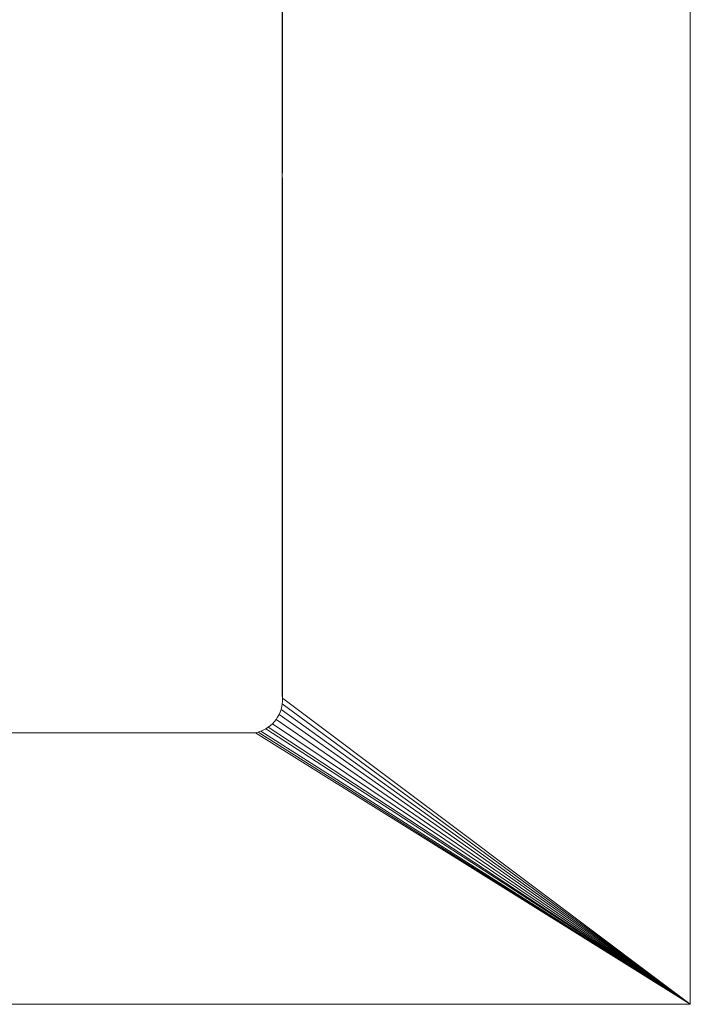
# Model space of a CAD drawing. Header units: millimetres. Extents: x -340 to 380, y -261 to 212.
# Tile 19 of 20: x 200 to 380, y -261 to 4. Entities that reach past the tile are written whole.
import ezdxf

# ---------------------------------------------------------------- set-up
doc = ezdxf.new("R2010")
doc.units = ezdxf.units.MM
doc.layers.add('LUCIDO_1', color=1, linetype='Continuous', lineweight=20, true_color=0xff0000)

# ---------------------------------------------------------------- blocks, each defined once
blk = doc.blocks.new('Group')
at = {"layer": 'LUCIDO_1', "color": 190, "linetype": 'Continuous', "lineweight": 15, "true_color": 0x6600ff, "transparency": 33554687}
for points in [[(380, -261, 500.11), (380, 212, 500.11), (270.27, 102.75, 500.11), (270.2, -178, 500.11)], [(270.28, -179.51, 488.11), (270.2, 102, 488.11), (270.27, 102.75, 488.11), (380, 212, 488.11)], [(380, 212, 488.11), (380, -261, 488.11), (270.22, -180.26, 488.11), (270.28, -179.51, 488.11)], [(380, 212, 488.11), (380, 212, 500.11), (380, -261, 500.11), (380, -261, 488.11), (380, 212, 488.11)], [(270.27, 102.75, 500.11), (270.2, 102, 500.11), (270.2, -178, 500.11)], [(270.2, 102, 488.11), (270.28, -179.51, 488.11), (270.27, -178.75, 488.11)], [(270.27, -178.75, 488.11), (270.2, -178, 488.11), (270.2, 102, 488.11)], [(270.2, 102, 500.11), (270.2, 102, 488.11), (270.2, -178, 488.11), (270.2, -178, 500.11), (270.2, 102, 500.11)], [(270.2, -178, 500.11), (270.27, -178.75, 500.11), (380, -261, 500.11)], [(270.27, -178.75, 488.11), (270.27, -178.75, 500.11), (270.2, -178, 500.11), (270.2, -178, 488.11), (270.27, -178.75, 488.11)], [(270.28, -179.51, 500.11), (270.22, -180.26, 500.11), (380, -261, 500.11)], [(270.22, -180.26, 488.11), (270.22, -180.26, 500.11), (270.28, -179.51, 500.11), (270.28, -179.51, 488.11), (270.22, -180.26, 488.11)], [(380, -261, 500.11), (270.27, -178.75, 500.11), (270.28, -179.51, 500.11)], [(270.28, -179.51, 488.11), (270.28, -179.51, 500.11), (270.27, -178.75, 500.11), (270.27, -178.75, 488.11), (270.28, -179.51, 488.11)], [(269.67, -182.45, 500.11), (269.37, -183.14, 500.11), (380, -261, 500.11)], [(380, -261, 488.11), (269.37, -183.14, 488.11), (269.67, -182.45, 488.11)], [(269.37, -183.14, 488.11), (269.37, -183.14, 500.11), (269.67, -182.45, 500.11), (269.67, -182.45, 488.11), (269.37, -183.14, 488.11)], [(380, -261, 500.11), (269.92, -181.74, 500.11), (269.67, -182.45, 500.11)], [(269.67, -182.45, 488.11), (269.92, -181.74, 488.11), (380, -261, 488.11)], [(269.67, -182.45, 488.11), (269.67, -182.45, 500.11), (269.92, -181.74, 500.11), (269.92, -181.74, 488.11), (269.67, -182.45, 488.11)], [(270.1, -181, 500.11), (269.92, -181.74, 500.11), (380, -261, 500.11)], [(380, -261, 488.11), (269.92, -181.74, 488.11), (270.1, -181, 488.11)], [(269.92, -181.74, 488.11), (269.92, -181.74, 500.11), (270.1, -181, 500.11), (270.1, -181, 488.11), (269.92, -181.74, 488.11)], [(380, -261, 500.11), (270.22, -180.26, 500.11), (270.1, -181, 500.11)], [(270.1, -181, 488.11), (270.22, -180.26, 488.11), (380, -261, 488.11)], [(270.1, -181, 488.11), (270.1, -181, 500.11), (270.22, -180.26, 500.11), (270.22, -180.26, 488.11), (270.1, -181, 488.11)], [(268.13, -185.03, 500.11), (267.62, -185.58, 500.11), (380, -261, 500.11)], [(380, -261, 488.11), (267.62, -185.58, 488.11), (268.13, -185.03, 488.11)], [(267.62, -185.58, 488.11), (267.62, -185.58, 500.11), (268.13, -185.03, 500.11), (268.13, -185.03, 488.11), (267.62, -185.58, 488.11)], [(380, -261, 500.11), (268.6, -184.43, 500.11), (268.13, -185.03, 500.11)], [(268.13, -185.03, 488.11), (268.6, -184.43, 488.11), (380, -261, 488.11)], [(268.13, -185.03, 488.11), (268.13, -185.03, 500.11), (268.6, -184.43, 500.11), (268.6, -184.43, 488.11), (268.13, -185.03, 488.11)], [(269.01, -183.8, 500.11), (268.6, -184.43, 500.11), (380, -261, 500.11)], [(380, -261, 488.11), (268.6, -184.43, 488.11), (269.01, -183.8, 488.11)], [(268.6, -184.43, 488.11), (268.6, -184.43, 500.11), (269.01, -183.8, 500.11), (269.01, -183.8, 488.11), (268.6, -184.43, 488.11)], [(380, -261, 500.11), (269.37, -183.14, 500.11), (269.01, -183.8, 500.11)], [(269.01, -183.8, 488.11), (269.37, -183.14, 488.11), (380, -261, 488.11)], [(269.01, -183.8, 488.11), (269.01, -183.8, 500.11), (269.37, -183.14, 500.11), (269.37, -183.14, 488.11), (269.01, -183.8, 488.11)], [(263.74, -187.83, 500.11), (263.01, -188, 500.11), (380, -261, 500.11)], [(380, -261, 488.11), (263.01, -188, 488.11), (263.74, -187.83, 488.11)], [(263.01, -188, 488.11), (263.01, -188, 500.11), (263.74, -187.83, 500.11), (263.74, -187.83, 488.11), (263.01, -188, 488.11)], [(264.46, -187.59, 500.11), (263.74, -187.83, 500.11), (380, -261, 500.11)], [(263.74, -187.83, 488.11), (264.46, -187.59, 488.11), (380, -261, 488.11)], [(263.74, -187.83, 488.11), (263.74, -187.83, 500.11), (264.46, -187.59, 500.11), (264.46, -187.59, 488.11), (263.74, -187.83, 488.11)], [(265.15, -187.3, 500.11), (264.46, -187.59, 500.11), (380, -261, 500.11)], [(380, -261, 488.11), (264.46, -187.59, 488.11), (265.15, -187.3, 488.11)], [(264.46, -187.59, 488.11), (264.46, -187.59, 500.11), (265.15, -187.3, 500.11), (265.15, -187.3, 488.11), (264.46, -187.59, 488.11)], [(380, -261, 500.11), (265.82, -186.95, 500.11), (265.15, -187.3, 500.11)], [(265.15, -187.3, 488.11), (265.82, -186.95, 488.11), (380, -261, 488.11)], [(265.15, -187.3, 488.11), (265.15, -187.3, 500.11), (265.82, -186.95, 500.11), (265.82, -186.95, 488.11), (265.15, -187.3, 488.11)], [(266.46, -186.54, 500.11), (265.82, -186.95, 500.11), (380, -261, 500.11)], [(380, -261, 488.11), (265.82, -186.95, 488.11), (266.46, -186.54, 488.11)], [(265.82, -186.95, 488.11), (265.82, -186.95, 500.11), (266.46, -186.54, 500.11), (266.46, -186.54, 488.11), (265.82, -186.95, 488.11)], [(267.06, -186.09, 500.11), (266.46, -186.54, 500.11), (380, -261, 500.11)], [(380, -261, 488.11), (266.46, -186.54, 488.11), (267.06, -186.09, 488.11)], [(266.46, -186.54, 488.11), (266.46, -186.54, 500.11), (267.06, -186.09, 500.11), (267.06, -186.09, 488.11), (266.46, -186.54, 488.11)], [(380, -261, 500.11), (267.62, -185.58, 500.11), (267.06, -186.09, 500.11)], [(267.06, -186.09, 488.11), (267.62, -185.58, 488.11), (380, -261, 488.11)], [(267.06, -186.09, 488.11), (267.06, -186.09, 500.11), (267.62, -185.58, 500.11), (267.62, -185.58, 488.11), (267.06, -186.09, 488.11)], [(263.01, -188, 500.11), (-222.61, -188, 500.11), (-340, -261, 500.11), (380, -261, 500.11)], [(-222.61, -188, 488.11), (263.01, -188, 488.11), (380, -261, 488.11), (-340, -261, 488.11)], [(263.01, -188, 500.11), (263.01, -188, 488.11), (-222.61, -188, 488.11), (-222.61, -188, 500.11), (263.01, -188, 500.11)], [(380, -261, 488.11), (380, -261, 500.11), (-340, -261, 500.11), (-340, -261, 488.11), (380, -261, 488.11)]]:
    blk.add_polyline3d(points, dxfattribs=at)

msp = doc.modelspace()

# ---------------------------------------------------------------- block references
at = {"layer": 'LUCIDO_1', "color": 190, "true_color": 0x6600ff, "transparency": 33554687}
msp.add_blockref('Group', (0, 0), dxfattribs=at)

doc.saveas('drawing.dxf')
